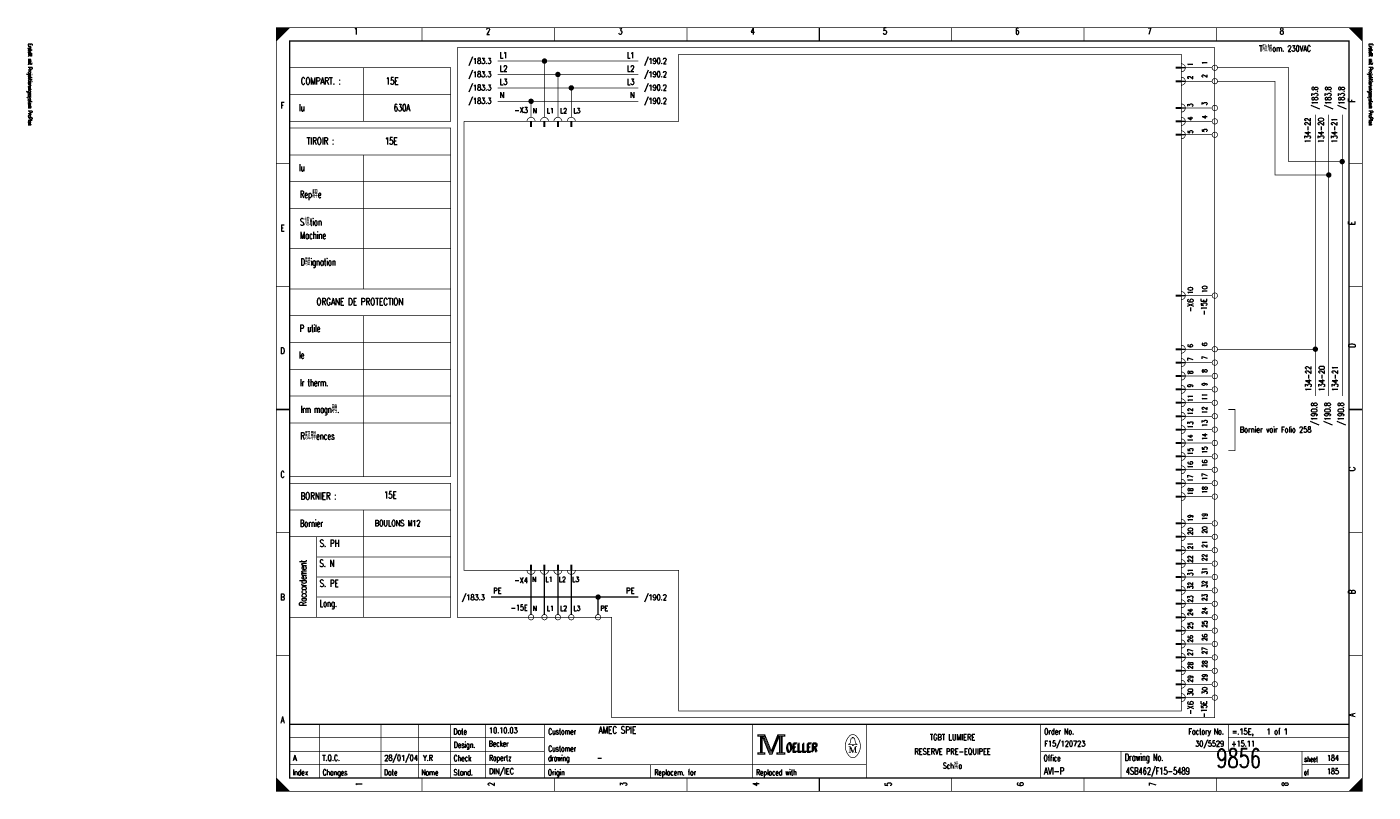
# Model space of a CAD drawing. Header units: centimetres. Extents: x 0 to 491, y -1040 to 69.
# Tile 63 of 181: x 191 to 241, y -720 to -691. Entities that reach past the tile are written whole.
import ezdxf
from ezdxf.enums import TextEntityAlignment as Align

# ---------------------------------------------------------------- set-up
doc = ezdxf.new("R2010")
doc.units = ezdxf.units.CM
doc.header["$MEASUREMENT"] = 0
doc.linetypes.add('GESTRICHELT', pattern=[3.75, 3, -0.75])
doc.linetypes.add('STRICH-PUNKT', pattern=[4.7, 3, -0.75, 0.2, -0.75])
doc.layers.get('0').update_dxf_attribs({"color": 9, "linetype": 'CONTINUOUS'})
doc.layers.add('0L', color=7, linetype='CONTINUOUS')
doc.styles.get("Standard").update_dxf_attribs({"font": 'romans.shx', "bigfont": 'TXT.shx'})

# ---------------------------------------------------------------- blocks, each defined once
blk = doc.blocks.new('BCIRCLE_FILLED')
at = {"color": 0, "linetype": 'Continuous', "const_width": 1, "flags": 128}
blk.add_lwpolyline([(0.5, 0, 1), (-0.5, 0, 1)], format="xyb", close=True, dxfattribs=at)

msp = doc.modelspace()

# ---------------------------------------------------------------- linework, layer by layer
at = {"color": 0, "flags": 128}
for points, const_width in [([(200, -705.75), (200, -691.5), (240.5, -691.5), (240.5, -720), (200, -720), (200, -705.75)], 0.025), ([(200, -691.5), (200.5, -691.5), (200, -692), (200, -691.5)], 0.025), ([(200.025, -691.5), (200.025, -691.975), (200.05, -691.95), (200.05, -691.5), (200.075, -691.5), (200.075, -691.925), (200.1, -691.9), (200.1, -691.5), (200.125, -691.5), (200.125, -691.875), (200.15, -691.85), (200.15, -691.5), (200.175, -691.5), (200.175, -691.825), (200.2, -691.8)], 0.025), ([(200.2, -691.8), (200.2, -691.5), (200.225, -691.5), (200.225, -691.775), (200.25, -691.75), (200.25, -691.5), (200.275, -691.5), (200.275, -691.725), (200.3, -691.7), (200.3, -691.5), (200.325, -691.5), (200.325, -691.675), (200.35, -691.65), (200.35, -691.5), (200.375, -691.5)], 0.025), ([(200.375, -691.5), (200.375, -691.625), (200.4, -691.6), (200.4, -691.5), (200.425, -691.5), (200.425, -691.575), (200.45, -691.55), (200.45, -691.5), (200.475, -691.5), (200.475, -691.525)], 0.025), ([(240, -691.5), (240.5, -692), (240.475, -691.975), (240.475, -691.5), (240.45, -691.5), (240.45, -691.95), (240.425, -691.925), (240.425, -691.5), (240.4, -691.5), (240.4, -691.9), (240.375, -691.875), (240.375, -691.5), (240.35, -691.5), (240.35, -691.85), (240.325, -691.825)], 0.025), ([(240.15, -691.65), (240.15, -691.5), (240.125, -691.5), (240.125, -691.625), (240.1, -691.6), (240.1, -691.5), (240.075, -691.5), (240.075, -691.575), (240.05, -691.55), (240.05, -691.5), (240.025, -691.5), (240.025, -691.525)], 0.025), ([(240.325, -691.825), (240.325, -691.5), (240.3, -691.5), (240.3, -691.8), (240.275, -691.775), (240.275, -691.5), (240.25, -691.5), (240.25, -691.75), (240.225, -691.725), (240.225, -691.5), (240.2, -691.5), (240.2, -691.7), (240.175, -691.675), (240.175, -691.5), (240.15, -691.5)], 0.025), ([(213.5, -692.75), (208.25, -692.75)], 0.025), ([(210, -694.85), (210, -692.75)], 0.025), ([(200.5, -693), (206.5, -693), (206.5, -695), (200.5, -695)], 0.025), ([(213.5, -693.25), (208.25, -693.25)], 0.025), ([(210.5, -694.85), (210.5, -693.25)], 0.025), ([(234.9, -693), (233.9, -693)], 0.025), ([(239.75, -696.5), (237.75, -696.5), (237.75, -693), (235.1, -693)], 0.025), ([(213.5, -693.75), (208.25, -693.75)], 0.025), ([(211, -694.85), (211, -693.75)], 0.025), ([(234.9, -693.5), (233.9, -693.5)], 0.025), ([(239.25, -697), (237.25, -697), (237.25, -693.5), (235.1, -693.5)], 0.025), ([(213.5, -694.25), (208.25, -694.25)], 0.025), ([(209.5, -694.85), (209.5, -694.25)], 0.025), ([(234.9, -694.5), (233.9, -694.5)], 0.025), ([(238.75, -705.25), (238.75, -694.75)], 0.025), ([(239.25, -705.25), (239.25, -694.75)], 0.025), ([(239.75, -705.25), (239.75, -694.75)], 0.025), ([(200.5, -695.25), (206.5, -695.25), (206.5, -708.25)], 0.025), ([(234.9, -695), (233.9, -695)], 0.025), ([(234.9, -695.5), (233.9, -695.5)], 0.025), ([(234.9, -701.5), (233.9, -701.5)], 0.025), ([(234.9, -703.5), (233.9, -703.5)], 0.025), ([(238.75, -703.5), (235.1, -703.5)], 0.025), ([(234.9, -704), (233.9, -704)], 0.025), ([(234.9, -704.5), (233.9, -704.5)], 0.025), ([(234.9, -705), (233.9, -705)], 0.025), ([(234.9, -705.5), (233.9, -705.5)], 0.025), ([(235.5, -705.75), (235.75, -705.75), (235.75, -707.283), (235.5, -707.283)], 0.025), ([(234.9, -706), (233.9, -706)], 0.025), ([(234.9, -706.5), (233.9, -706.5)], 0.025), ([(234.9, -707), (233.9, -707)], 0.025), ([(234.9, -707.5), (233.9, -707.5)], 0.025), ([(234.9, -708), (233.9, -708)], 0.025), ([(200.5, -708.5), (206.5, -708.5), (206.5, -709.5), (200.5, -709.5)], 0.025), ([(234.9, -708.5), (233.9, -708.5)], 0.025), ([(234.9, -709), (233.9, -709)], 0.025), ([(206.5, -710.25), (206.5, -713.5), (200.5, -713.5)], 0.025), ([(234.9, -710), (233.9, -710)], 0.025), ([(234.9, -710.5), (233.9, -710.5)], 0.025), ([(234.9, -711), (233.9, -711)], 0.025), ([(209.5, -713.4), (209.5, -711.9)], 0.05), ([(210, -713.4), (210, -711.9)], 0.05), ([(210.5, -713.4), (210.5, -711.9)], 0.05), ([(211, -713.4), (211, -711.9)], 0.05), ([(234.9, -711.5), (233.9, -711.5)], 0.025), ([(234.9, -712), (233.9, -712)], 0.025), ([(234.9, -712.5), (233.9, -712.5)], 0.025), ([(234.9, -713), (233.9, -713)], 0.025), ([(234.9, -713.5), (233.9, -713.5)], 0.025), ([(234.9, -714), (233.9, -714)], 0.025), ([(234.9, -714.5), (233.9, -714.5)], 0.025), ([(234.9, -715), (233.9, -715)], 0.025), ([(234.9, -715.5), (233.9, -715.5)], 0.025), ([(234.9, -716), (233.9, -716)], 0.025), ([(234.9, -716.5), (233.9, -716.5)], 0.025), ([(217.95, -717.88), (217.95, -717.95), (218.05, -717.95), (218.05, -718.55), (217.95, -718.55), (217.95, -718.62), (218.22, -718.62), (218.22, -718.55), (218.12, -718.55), (218.12, -717.95), (218.22, -717.95), (218.22, -717.88), (217.95, -717.88)], 0.025), ([(218.22, -717.88), (218.46, -718.48), (218.7, -717.88)], 0.025), ([(218.7, -717.88), (218.7, -717.95), (218.8, -717.95), (218.8, -718.55), (218.7, -718.55), (218.7, -718.62), (218.97, -718.62), (218.97, -718.55), (218.87, -718.55), (218.87, -717.95), (218.97, -717.95), (218.97, -717.88), (218.7, -717.88)], 0.025), ([(218.07, -717.93), (218.07, -718.57), (218.1, -718.57), (218.1, -717.93)], 0.025), ([(218.12, -717.95), (218.39, -718.62), (218.49, -718.62), (218.76, -717.95)], 0.025), ([(218.18, -717.95), (218.42, -718.54), (218.46, -718.54)], 0.025), ([(218.22, -717.95), (218.44, -718.51), (218.47, -718.51)], 0.025), ([(218.46, -718.58), (218.49, -718.58), (218.74, -717.95)], 0.025), ([(218.46, -718.54), (218.48, -718.54), (218.72, -717.95)], 0.025), ([(218.76, -717.95), (218.76, -718.55), (218.66, -718.55), (218.66, -718.62), (218.71, -718.62)], 0.025), ([(218.78, -717.93), (218.78, -718.57), (218.83, -718.57), (218.83, -717.93), (218.85, -717.93), (218.85, -718.57)], 0.025), ([(221.48, -718.26), (221.35, -718.26), (221.35, -718.24), (221.4, -718.2), (221.43, -718.04)], 0.025), ([(221.39, -718.33), (221.39, -718.54), (221.35, -718.54)], 0.025), ([(221.39, -718.33), (221.48, -718.54), (221.51, -718.54)], 0.025), ([(221.48, -718.01), (221.48, -717.98), (221.52, -717.98), (221.52, -718.01)], 0.025), ([(221.52, -718.26), (221.65, -718.26), (221.65, -718.24), (221.6, -718.2), (221.57, -718.04)], 0.025), ([(200, -719.5), (200, -720), (200.5, -720), (200, -719.5), (200.025, -719.525), (200.025, -720), (200.05, -720), (200.05, -719.55), (200.075, -719.575), (200.075, -720), (200.1, -720), (200.1, -719.6), (200.125, -719.625), (200.125, -720), (200.15, -720)], 0.025), ([(200.15, -720), (200.15, -719.65), (200.175, -719.675), (200.175, -720), (200.2, -720), (200.2, -719.7), (200.225, -719.725), (200.225, -720), (200.25, -720), (200.25, -719.75), (200.275, -719.775), (200.275, -720), (200.3, -720), (200.3, -719.8), (200.325, -719.825)], 0.025), ([(200.325, -719.825), (200.325, -720), (200.35, -720), (200.35, -719.85), (200.375, -719.875), (200.375, -720), (200.4, -720), (200.4, -719.9), (200.425, -719.925), (200.425, -720), (200.45, -720), (200.45, -719.95), (200.475, -719.975)], 0.025), ([(240.125, -719.875), (240.125, -720), (240.1, -720), (240.1, -719.9), (240.075, -719.925), (240.075, -720), (240.05, -720), (240.05, -719.95), (240.025, -719.975), (240.025, -720)], 0.025), ([(240.3, -720), (240.3, -719.7), (240.275, -719.725), (240.275, -720), (240.25, -720), (240.25, -719.75), (240.225, -719.775), (240.225, -720), (240.2, -720), (240.2, -719.8), (240.175, -719.825), (240.175, -720), (240.15, -720), (240.15, -719.85), (240.125, -719.875)], 0.025), ([(240.475, -719.525), (240.475, -720), (240.45, -720), (240.45, -719.55), (240.425, -719.575), (240.425, -720), (240.4, -720), (240.4, -719.6), (240.375, -719.625), (240.375, -720), (240.35, -720), (240.35, -719.65), (240.325, -719.675), (240.325, -720), (240.3, -720)], 0.025)]:
    msp.add_lwpolyline(points, dxfattribs=dict(at, const_width=const_width))
for points, const_width in [([(200, -691.5), (240.5, -691.5), (240.5, -720), (200, -720)], 0.025), ([(200.5, -692), (240, -692), (240, -719.5), (200.5, -719.5)], 0.05), ([(200.5, -692), (240, -692), (240, -719.5), (200.5, -719.5)], 0.025), ([(233.75, -693.025), (233.55, -693.025), (233.55, -692.975), (233.75, -692.975)], 0.025), ([(233.75, -693.525), (233.55, -693.525), (233.55, -693.475), (233.75, -693.475)], 0.025), ([(233.75, -694.525), (233.55, -694.525), (233.55, -694.475), (233.75, -694.475)], 0.025), ([(209.475, -695), (209.525, -695), (209.525, -695.2), (209.475, -695.2)], 0.025), ([(209.975, -695), (210.025, -695), (210.025, -695.2), (209.975, -695.2)], 0.025), ([(210.475, -695), (210.525, -695), (210.525, -695.2), (210.475, -695.2)], 0.025), ([(210.975, -695), (211.025, -695), (211.025, -695.2), (210.975, -695.2)], 0.025), ([(233.75, -695.025), (233.55, -695.025), (233.55, -694.975), (233.75, -694.975)], 0.025), ([(233.75, -695.525), (233.55, -695.525), (233.55, -695.475), (233.75, -695.475)], 0.025), ([(233.75, -701.525), (233.55, -701.525), (233.55, -701.475), (233.75, -701.475)], 0.025), ([(233.75, -703.525), (233.55, -703.525), (233.55, -703.475), (233.75, -703.475)], 0.025), ([(233.75, -704.025), (233.55, -704.025), (233.55, -703.975), (233.75, -703.975)], 0.025), ([(233.75, -704.525), (233.55, -704.525), (233.55, -704.475), (233.75, -704.475)], 0.025), ([(233.75, -705.025), (233.55, -705.025), (233.55, -704.975), (233.75, -704.975)], 0.025), ([(233.75, -705.525), (233.55, -705.525), (233.55, -705.475), (233.75, -705.475)], 0.025), ([(233.75, -706.025), (233.55, -706.025), (233.55, -705.975), (233.75, -705.975)], 0.025), ([(233.75, -706.525), (233.55, -706.525), (233.55, -706.475), (233.75, -706.475)], 0.025), ([(233.75, -707.025), (233.55, -707.025), (233.55, -706.975), (233.75, -706.975)], 0.025), ([(233.75, -707.525), (233.55, -707.525), (233.55, -707.475), (233.75, -707.475)], 0.025), ([(233.75, -708.025), (233.55, -708.025), (233.55, -707.975), (233.75, -707.975)], 0.025), ([(233.75, -708.525), (233.55, -708.525), (233.55, -708.475), (233.75, -708.475)], 0.025), ([(233.75, -709.025), (233.55, -709.025), (233.55, -708.975), (233.75, -708.975)], 0.025), ([(233.75, -710.025), (233.55, -710.025), (233.55, -709.975), (233.75, -709.975)], 0.025), ([(233.75, -710.525), (233.55, -710.525), (233.55, -710.475), (233.75, -710.475)], 0.025), ([(233.75, -711.025), (233.55, -711.025), (233.55, -710.975), (233.75, -710.975)], 0.025), ([(209.475, -711.75), (209.525, -711.75), (209.525, -711.55), (209.475, -711.55)], 0.025), ([(209.975, -711.75), (210.025, -711.75), (210.025, -711.55), (209.975, -711.55)], 0.025), ([(210.475, -711.75), (210.525, -711.75), (210.525, -711.55), (210.475, -711.55)], 0.025), ([(210.975, -711.75), (211.025, -711.75), (211.025, -711.55), (210.975, -711.55)], 0.025), ([(233.75, -711.525), (233.55, -711.525), (233.55, -711.475), (233.75, -711.475)], 0.025), ([(233.75, -712.025), (233.55, -712.025), (233.55, -711.975), (233.75, -711.975)], 0.025), ([(233.75, -712.525), (233.55, -712.525), (233.55, -712.475), (233.75, -712.475)], 0.025), ([(233.75, -713.025), (233.55, -713.025), (233.55, -712.975), (233.75, -712.975)], 0.025), ([(233.75, -713.525), (233.55, -713.525), (233.55, -713.475), (233.75, -713.475)], 0.025), ([(233.75, -714.025), (233.55, -714.025), (233.55, -713.975), (233.75, -713.975)], 0.025), ([(233.75, -714.525), (233.55, -714.525), (233.55, -714.475), (233.75, -714.475)], 0.025), ([(233.75, -715.025), (233.55, -715.025), (233.55, -714.975), (233.75, -714.975)], 0.025), ([(233.75, -715.525), (233.55, -715.525), (233.55, -715.475), (233.75, -715.475)], 0.025), ([(233.75, -716.025), (233.55, -716.025), (233.55, -715.975), (233.75, -715.975)], 0.025), ([(233.75, -716.525), (233.55, -716.525), (233.55, -716.475), (233.75, -716.475)], 0.025), ([(217.97, -717.9), (218.2, -717.9), (218.2, -717.93), (217.97, -717.93)], 0.025), ([(218.72, -717.9), (218.95, -717.9), (218.95, -717.93), (218.72, -717.93)], 0.025), ([(221.48, -718.26), (221.52, -718.26), (221.52, -718.29), (221.48, -718.29)], 0.025), ([(217.97, -718.57), (218.2, -718.57), (218.2, -718.6), (217.97, -718.6)], 0.025), ([(218.68, -718.57), (218.95, -718.57), (218.95, -718.6), (218.68, -718.6)], 0.025)]:
    msp.add_lwpolyline(points, close=True, dxfattribs=dict(at, const_width=const_width))
at = {"color": 0}
for points, const_width in [([(205.438, -691.5), (205.438, -692)], 0.025), ([(210.375, -691.5), (210.375, -692)], 0.025), ([(215.312, -691.5), (215.312, -692)], 0.025), ([(220.25, -692), (220.25, -691.5)], 0.05), ([(220.25, -691.5), (220.25, -692)], 0.025), ([(225.188, -691.5), (225.188, -692)], 0.025), ([(230.125, -691.5), (230.125, -692)], 0.025), ([(235.062, -691.5), (235.062, -692)], 0.025), ([(203.25, -693), (203.25, -695)], 0.025), ([(233.55, -693), (233.75, -693)], 0.025), ([(233.55, -693.5), (233.75, -693.5)], 0.025), ([(200.5, -694), (206.5, -694)], 0.025), ([(233.55, -694.5), (233.75, -694.5)], 0.025), ([(209.5, -695), (209.5, -695.2)], 0.025), ([(210, -695), (210, -695.2)], 0.025), ([(210.5, -695), (210.5, -695.2)], 0.025), ([(211, -695), (211, -695.2)], 0.025), ([(233.55, -695), (233.75, -695)], 0.025), ([(233.55, -695.5), (233.75, -695.5)], 0.025), ([(200.5, -696.25), (206.5, -696.25)], 0.025), ([(203.25, -696.25), (203.25, -701.25)], 0.025), ([(200, -696.583), (200.5, -696.583)], 0.025), ([(240.5, -696.583), (240, -696.583)], 0.025), ([(200.5, -697.25), (206.5, -697.25)], 0.025), ([(200.5, -698.25), (206.5, -698.25)], 0.025), ([(200.5, -699.75), (206.5, -699.75)], 0.025), ([(200, -701.167), (200.5, -701.167)], 0.025), ([(200.5, -701.25), (206.5, -701.25)], 0.025), ([(240.5, -701.167), (240, -701.167)], 0.025), ([(233.55, -701.5), (233.75, -701.5)], 0.025), ([(200.5, -702.25), (206.5, -702.25)], 0.025), ([(203.25, -702.25), (203.25, -708.25)], 0.025), ([(200.5, -703.25), (206.5, -703.25)], 0.025), ([(233.55, -703.5), (233.75, -703.5)], 0.025), ([(200.5, -704.25), (206.5, -704.25)], 0.025), ([(233.55, -704), (233.75, -704)], 0.025), ([(233.55, -704.5), (233.75, -704.5)], 0.025), ([(200.5, -705.25), (206.5, -705.25)], 0.025), ([(233.55, -705), (233.75, -705)], 0.025), ([(200.5, -705.75), (200, -705.75)], 0.05), ([(200, -705.75), (200.5, -705.75)], 0.025), ([(233.55, -705.5), (233.75, -705.5)], 0.025), ([(240, -705.75), (240.5, -705.75)], 0.05), ([(240.5, -705.75), (240, -705.75)], 0.025), ([(200.5, -706.25), (206.5, -706.25)], 0.025), ([(233.55, -706), (233.75, -706)], 0.025), ([(233.55, -706.5), (233.75, -706.5)], 0.025), ([(233.55, -707), (233.75, -707)], 0.025), ([(233.55, -707.5), (233.75, -707.5)], 0.025), ([(200.5, -708.25), (206.5, -708.25)], 0.025), ([(233.55, -708), (233.75, -708)], 0.025), ([(233.55, -708.5), (233.75, -708.5)], 0.025), ([(233.55, -709), (233.75, -709)], 0.025), ([(203.25, -709.5), (203.25, -713.5)], 0.025), ([(206.5, -709.5), (206.5, -710.25)], 0.025), ([(200, -710.333), (200.5, -710.333)], 0.025), ([(233.55, -710), (233.75, -710)], 0.025), ([(240.5, -710.333), (240, -710.333)], 0.025), ([(200.5, -710.5), (206.5, -710.5)], 0.025), ([(201.5, -710.5), (201.5, -713.5)], 0.025), ([(233.55, -710.5), (233.75, -710.5)], 0.025), ([(201.5, -711.25), (206.5, -711.25)], 0.025), ([(233.55, -711), (233.75, -711)], 0.025), ([(209.5, -711.55), (209.5, -711.75)], 0.025), ([(210, -711.55), (210, -711.75)], 0.025), ([(210.5, -711.55), (210.5, -711.75)], 0.025), ([(211, -711.55), (211, -711.75)], 0.025), ([(233.55, -711.5), (233.75, -711.5)], 0.025), ([(201.5, -712), (206.5, -712)], 0.025), ([(233.55, -712), (233.75, -712)], 0.025), ([(201.5, -712.75), (206.5, -712.75)], 0.025), ([(233.55, -712.5), (233.75, -712.5)], 0.025), ([(233.55, -713), (233.75, -713)], 0.025), ([(233.55, -713.5), (233.75, -713.5)], 0.025), ([(233.55, -714), (233.75, -714)], 0.025), ([(233.55, -714.5), (233.75, -714.5)], 0.025), ([(200, -714.917), (200.5, -714.917)], 0.025), ([(233.55, -715), (233.75, -715)], 0.025), ([(240.5, -714.917), (240, -714.917)], 0.025), ([(233.55, -715.5), (233.75, -715.5)], 0.025), ([(233.55, -716), (233.75, -716)], 0.025), ([(233.55, -716.5), (233.75, -716.5)], 0.025), ([(240, -717.5), (200.5, -717.5)], 0.05), ([(201.6, -719.5), (201.6, -717.5)], 0.025), ([(203.9, -719.5), (203.9, -717.5)], 0.025), ([(205.3, -719.5), (205.3, -717.5)], 0.025), ([(206.5, -717.5), (206.5, -719.5)], 0.025), ([(207.8, -717.5), (207.8, -719.5)], 0.025), ([(210, -717.5), (210, -719.5)], 0.025), ([(217.75, -717.5), (217.75, -719.5)], 0.025), ([(222, -717.5), (222, -719.5)], 0.025), ([(228.5, -717.5), (228.5, -719.5)], 0.025), ([(235.5, -717.5), (235.5, -718.5)], 0.025), ([(200.5, -718), (210, -718)], 0.025), ([(218.15, -717.95), (218.4, -718.58)], 0.025), ([(218.47, -718.51), (218.7, -717.94)], 0.025), ([(221.35, -718.33), (221.42, -718.33)], 0.025), ([(221.42, -718.33), (221.51, -718.54)], 0.025), ([(221.46, -718.01), (221.55, -718.01)], 0.025), ([(221.51, -718.54), (221.59, -718.33)], 0.025), ([(221.59, -718.54), (221.59, -718.33)], 0.025), ([(221.59, -718.33), (221.65, -718.33)], 0.025), ([(221.61, -718.33), (221.61, -718.54)], 0.025), ([(235.5, -718), (240, -718)], 0.025), ([(200.5, -718.5), (210, -718.5)], 0.025), ([(218.4, -718.58), (218.46, -718.58)], 0.025), ([(221.39, -718.54), (221.43, -718.54)], 0.025), ([(221.65, -718.54), (221.57, -718.54)], 0.025), ([(228.5, -718.5), (240, -718.5)], 0.025), ([(231.5, -718.5), (231.5, -719.5)], 0.025), ([(238.25, -718.5), (238.25, -719.5)], 0.025), ([(200.5, -719), (222, -719)], 0.025), ([(213.95, -719), (213.95, -719.5)], 0.025), ([(238.25, -719), (240, -719)], 0.025), ([(205.438, -720), (205.438, -719.5)], 0.025), ([(210.375, -720), (210.375, -719.5)], 0.025), ([(215.312, -720), (215.312, -719.5)], 0.025), ([(220.25, -719.5), (220.25, -720)], 0.05), ([(220.25, -720), (220.25, -719.5)], 0.025), ([(225.188, -720), (225.188, -719.5)], 0.025), ([(230.125, -720), (230.125, -719.5)], 0.025), ([(235.062, -720), (235.062, -719.5)], 0.025), ([(240.5, -719.5), (240, -720)], 0.025), ([(200.475, -720), (200.475, -719.975)], 0.025)]:
    msp.add_lwpolyline(points, dxfattribs=dict(at, const_width=const_width))
at = {"color": 0, "linetype": 'GESTRICHELT', "const_width": 0.025, "flags": 128}
for points in [[(206.75, -692.25), (235, -692.25), (235, -717.25), (212.5, -717.25), (212.5, -713.5), (206.75, -713.5), (206.75, -692.25)], [(207, -695), (215, -695), (215, -692.5), (233.75, -692.5), (233.75, -697.5)], [(233.75, -700.75), (233.75, -717), (215, -717), (215, -711.75), (207, -711.75), (207, -695)]]:
    msp.add_lwpolyline(points, dxfattribs=at)
at = {"color": 0, "const_width": 0.025, "flags": 128}
for points in [[(233.75, -693.15, 1), (233.75, -692.85, 1)], [(233.75, -693.65, 1), (233.75, -693.35, 1)], [(233.75, -694.65, 1), (233.75, -694.35, 1)], [(209.65, -695, 1), (209.35, -695, 1)], [(210.15, -695, 1), (209.85, -695, 1)], [(210.65, -695, 1), (210.35, -695, 1)], [(211.15, -695, 1), (210.85, -695, 1)], [(233.75, -695.15, 1), (233.75, -694.85, 1)], [(233.75, -695.65, 1), (233.75, -695.35, 1)], [(233.75, -701.65, 1), (233.75, -701.35, 1)], [(233.75, -703.65, 1), (233.75, -703.35, 1)], [(233.75, -704.15, 1), (233.75, -703.85, 1)], [(233.75, -704.65, 1), (233.75, -704.35, 1)], [(233.75, -705.15, 1), (233.75, -704.85, 1)], [(233.75, -705.65, 1), (233.75, -705.35, 1)], [(233.75, -706.15, 1), (233.75, -705.85, 1)], [(233.75, -706.65, 1), (233.75, -706.35, 1)], [(233.75, -707.15, 1), (233.75, -706.85, 1)], [(233.75, -707.65, 1), (233.75, -707.35, 1)], [(233.75, -708.15, 1), (233.75, -707.85, 1)], [(233.75, -708.65, 1), (233.75, -708.35, 1)], [(233.75, -709.15, 1), (233.75, -708.85, 1)], [(233.75, -710.15, 1), (233.75, -709.85, 1)], [(233.75, -710.65, 1), (233.75, -710.35, 1)], [(233.75, -711.15, 1), (233.75, -710.85, 1)], [(233.75, -711.65, 1), (233.75, -711.35, 1)], [(209.35, -711.75, 1), (209.65, -711.75, 1)], [(209.85, -711.75, 1), (210.15, -711.75, 1)], [(210.35, -711.75, 1), (210.65, -711.75, 1)], [(210.85, -711.75, 1), (211.15, -711.75, 1)], [(233.75, -712.15, 1), (233.75, -711.85, 1)], [(233.75, -712.65, 1), (233.75, -712.35, 1)], [(233.75, -713.15, 1), (233.75, -712.85, 1)], [(233.75, -713.65, 1), (233.75, -713.35, 1)], [(233.75, -714.15, 1), (233.75, -713.85, 1)], [(233.75, -714.65, 1), (233.75, -714.35, 1)], [(233.75, -715.15, 1), (233.75, -714.85, 1)], [(233.75, -715.65, 1), (233.75, -715.35, 1)], [(233.75, -716.15, 1), (233.75, -715.85, 1)], [(233.75, -716.65, 1), (233.75, -716.35, 1)], [(221.649, -717.96, 0.530775), (221.351, -717.959, 0.530775)], [(221.35, -717.961, 0.373815), (221.349, -718.657, 0.373815)], [(221.46, -718.01, 0.414214), (221.43, -718.04, 0.414214)], [(221.57, -718.04, 0.414214), (221.54, -718.01, 0.414214)], [(221.65, -718.66, 0.378582), (221.646, -717.956, 0.378582)], [(221.35, -718.66, 0.532213), (221.649, -718.661, 0.532213)]]:
    msp.add_lwpolyline(points, format="xyb", dxfattribs=at)
for points in [[(235.1, -693, 1), (234.9, -693, 1)], [(235.1, -693.5, 1), (234.9, -693.5, 1)], [(235.1, -694.5, 1), (234.9, -694.5, 1)], [(235.1, -695, 1), (234.9, -695, 1)], [(235.1, -695.5, 1), (234.9, -695.5, 1)], [(235.1, -701.5, 1), (234.9, -701.5, 1)], [(235.1, -703.5, 1), (234.9, -703.5, 1)], [(235.1, -704, 1), (234.9, -704, 1)], [(235.1, -704.5, 1), (234.9, -704.5, 1)], [(235.1, -705, 1), (234.9, -705, 1)], [(235.1, -705.5, 1), (234.9, -705.5, 1)], [(235.1, -706, 1), (234.9, -706, 1)], [(235.1, -706.5, 1), (234.9, -706.5, 1)], [(235.1, -707, 1), (234.9, -707, 1)], [(235.1, -707.5, 1), (234.9, -707.5, 1)], [(235.1, -708, 1), (234.9, -708, 1)], [(235.1, -708.5, 1), (234.9, -708.5, 1)], [(235.1, -709, 1), (234.9, -709, 1)], [(235.1, -710, 1), (234.9, -710, 1)], [(235.1, -710.5, 1), (234.9, -710.5, 1)], [(235.1, -711, 1), (234.9, -711, 1)], [(235.1, -711.5, 1), (234.9, -711.5, 1)], [(235.1, -712, 1), (234.9, -712, 1)], [(235.1, -712.5, 1), (234.9, -712.5, 1)], [(235.1, -713, 1), (234.9, -713, 1)], [(209.6, -713.5, 1), (209.4, -713.5, 1)], [(210.1, -713.5, 1), (209.9, -713.5, 1)], [(210.6, -713.5, 1), (210.4, -713.5, 1)], [(211.1, -713.5, 1), (210.9, -713.5, 1)], [(212.1, -713.5, 1), (211.9, -713.5, 1)], [(235.1, -713.5, 1), (234.9, -713.5, 1)], [(235.1, -714, 1), (234.9, -714, 1)], [(235.1, -714.5, 1), (234.9, -714.5, 1)], [(235.1, -715, 1), (234.9, -715, 1)], [(235.1, -715.5, 1), (234.9, -715.5, 1)], [(235.1, -716, 1), (234.9, -716, 1)], [(235.1, -716.5, 1), (234.9, -716.5, 1)]]:
    msp.add_lwpolyline(points, format="xyb", close=True, dxfattribs=at)
at = {"color": 0, "linetype": 'GESTRICHELT', "const_width": 0.025}
msp.add_lwpolyline([(233.75, -700.75), (233.75, -697.25)], dxfattribs=at)
at = {"color": 0, "linetype": 'STRICH-PUNKT', "const_width": 0.05, "flags": 128}
for points in [[(213.5, -712.75), (208, -712.75)], [(212, -713.4), (212, -712.75)]]:
    msp.add_lwpolyline(points, dxfattribs=at)
at = {"layer": '0L', "color": 0}
for points in [[(233.895, -692.975), (233.755, -692.975), (233.895, -693.025), (233.755, -693.025)], [(233.895, -693.475), (233.755, -693.475), (233.895, -693.525), (233.755, -693.525)], [(233.895, -694.475), (233.755, -694.475), (233.895, -694.525), (233.755, -694.525)], [(233.895, -694.975), (233.755, -694.975), (233.895, -695.025), (233.755, -695.025)], [(233.895, -695.475), (233.755, -695.475), (233.895, -695.525), (233.755, -695.525)], [(233.895, -701.475), (233.755, -701.475), (233.895, -701.525), (233.755, -701.525)], [(233.895, -703.475), (233.755, -703.475), (233.895, -703.525), (233.755, -703.525)], [(233.895, -703.975), (233.755, -703.975), (233.895, -704.025), (233.755, -704.025)], [(233.895, -704.475), (233.755, -704.475), (233.895, -704.525), (233.755, -704.525)], [(233.895, -704.975), (233.755, -704.975), (233.895, -705.025), (233.755, -705.025)], [(233.895, -705.475), (233.755, -705.475), (233.895, -705.525), (233.755, -705.525)], [(233.895, -705.975), (233.755, -705.975), (233.895, -706.025), (233.755, -706.025)], [(233.895, -706.475), (233.755, -706.475), (233.895, -706.525), (233.755, -706.525)], [(233.895, -706.975), (233.755, -706.975), (233.895, -707.025), (233.755, -707.025)], [(233.895, -707.475), (233.755, -707.475), (233.895, -707.525), (233.755, -707.525)], [(233.895, -707.975), (233.755, -707.975), (233.895, -708.025), (233.755, -708.025)], [(233.895, -708.475), (233.755, -708.475), (233.895, -708.525), (233.755, -708.525)], [(233.895, -708.975), (233.755, -708.975), (233.895, -709.025), (233.755, -709.025)], [(233.895, -709.975), (233.755, -709.975), (233.895, -710.025), (233.755, -710.025)], [(233.895, -710.475), (233.755, -710.475), (233.895, -710.525), (233.755, -710.525)], [(233.895, -710.975), (233.755, -710.975), (233.895, -711.025), (233.755, -711.025)], [(209.475, -711.755), (209.525, -711.755), (209.475, -711.895), (209.525, -711.895)], [(209.975, -711.755), (210.025, -711.755), (209.975, -711.895), (210.025, -711.895)], [(210.475, -711.755), (210.525, -711.755), (210.475, -711.895), (210.525, -711.895)], [(210.975, -711.755), (211.025, -711.755), (210.975, -711.895), (211.025, -711.895)], [(233.895, -711.475), (233.755, -711.475), (233.895, -711.525), (233.755, -711.525)], [(233.895, -711.975), (233.755, -711.975), (233.895, -712.025), (233.755, -712.025)], [(233.895, -712.475), (233.755, -712.475), (233.895, -712.525), (233.755, -712.525)], [(233.895, -712.975), (233.755, -712.975), (233.895, -713.025), (233.755, -713.025)], [(233.895, -713.475), (233.755, -713.475), (233.895, -713.525), (233.755, -713.525)], [(233.895, -713.975), (233.755, -713.975), (233.895, -714.025), (233.755, -714.025)], [(233.895, -714.475), (233.755, -714.475), (233.895, -714.525), (233.755, -714.525)], [(233.895, -714.975), (233.755, -714.975), (233.895, -715.025), (233.755, -715.025)], [(233.895, -715.475), (233.755, -715.475), (233.895, -715.525), (233.755, -715.525)], [(233.895, -715.975), (233.755, -715.975), (233.895, -716.025), (233.755, -716.025)], [(233.895, -716.475), (233.755, -716.475), (233.895, -716.525), (233.755, -716.525)]]:
    msp.add_solid(points, dxfattribs=at)

# ---------------------------------------------------------------- block references
at = {"color": 0, "xscale": 0.1, "yscale": 0.1, "zscale": 0.1}
for p in [(210, -692.75), (210.5, -693.25), (211, -693.75), (209.5, -694.25), (239.75, -696.5), (239.25, -697), (238.75, -703.5), (212, -712.75)]:
    msp.add_blockref('BCIRCLE_FILLED', p, dxfattribs=at)

# ---------------------------------------------------------------- texts
at = {"color": 0}
for s, height, width, p in [('1', 0.238, 0.672, (202.965, -691.514)), ('2', 0.238, 0.672, (207.899, -691.514)), ('3', 0.238, 0.672, (212.832, -691.514)), ('4', 0.238, 0.672, (217.766, -691.514)), ('5', 0.238, 0.672, (222.699, -691.514)), ('6', 0.238, 0.672, (227.632, -691.514)), ('7', 0.238, 0.672, (232.566, -691.514)), ('8', 0.238, 0.672, (237.499, -691.514)), ('F', 0.238, 0.76, (200.233, -694.283)), ('E', 0.238, 0.76, (200.233, -698.861)), ('D', 0.238, 0.76, (200.233, -703.439)), ('Bornier voir Folio 258', 0.21431, 0.754667, (237.269, -706.392)), ('C', 0.238, 0.76, (200.233, -708.053)), ('B', 0.238, 0.76, (200.233, -712.632)), ('A', 0.238, 0.76, (200.233, -717.21)), ('TGBT LUMIERE', 0.21431, 0.754667, (225.219, -717.87)), ('RESERVE PRE-EQUIPEE', 0.21431, 0.753263, (225.219, -718.403)), ('Sch駑a', 0.2143, 0.626667, (225.219, -718.935))]:
    msp.add_text(s, height=height, dxfattribs=dict(at, width=width)).set_placement(p, align=Align.TOP_CENTER)
for s, height, rotation, width, p in [('Erstellt mit Projektierungssystem ProPlan', 0.14288, 270, 0.622634, (190.702, -692.094)), ('Erstellt mit Projektierungssystem ProPlan', 0.14288, 270, 0.622634, (240.702, -692.094)), ('1', 0.191, 90, 0.672, (234.771, -692.879)), ('2', 0.191, 90, 0.672, (234.771, -693.376)), ('3', 0.191, 90, 0.672, (234.771, -694.405)), ('4', 0.191, 90, 0.672, (234.771, -694.902)), ('5', 0.191, 90, 0.672, (234.771, -695.399)), ('10', 0.1905, 90, 0.672, (234.776, -701.397)), ('6', 0.191, 90, 0.672, (234.771, -703.385)), ('7', 0.191, 90, 0.672, (234.771, -703.882)), ('8', 0.191, 90, 0.672, (234.771, -704.378)), ('9', 0.191, 90, 0.672, (234.771, -704.875)), ('134-22', 0.2143, 90, 0.676, (238.663, -705.076)), ('134-20', 0.2143, 90, 0.676, (239.16, -705.076)), ('134-21', 0.2143, 90, 0.676, (239.657, -705.076)), ('11', 0.1905, 90, 0.672, (234.776, -705.408)), ('12', 0.1905, 90, 0.672, (234.776, -705.905)), ('13', 0.1905, 90, 0.672, (234.776, -706.401)), ('14', 0.1905, 90, 0.672, (234.776, -706.898)), ('15', 0.1905, 90, 0.672, (234.776, -707.395)), ('16', 0.1905, 90, 0.672, (234.776, -707.892)), ('17', 0.1905, 90, 0.672, (234.776, -708.389)), ('18', 0.1905, 90, 0.672, (234.776, -708.886)), ('19', 0.1905, 90, 0.672, (234.776, -709.88)), ('20', 0.1905, 90, 0.672, (234.776, -710.377)), ('21', 0.1905, 90, 0.672, (234.776, -710.909)), ('22', 0.1905, 90, 0.672, (234.776, -711.406)), ('Raccordement', 0.26194, 90, 0.613333, (201.204, -713.076)), ('31', 0.1905, 90, 0.672, (234.776, -711.903)), ('32', 0.1905, 90, 0.672, (234.776, -712.4)), ('23', 0.1905, 90, 0.672, (234.776, -712.896)), ('24', 0.1905, 90, 0.672, (234.776, -713.393)), ('25', 0.1905, 90, 0.672, (234.776, -713.89)), ('26', 0.1905, 90, 0.672, (234.776, -714.387)), ('27', 0.1905, 90, 0.672, (234.776, -714.884)), ('28', 0.1905, 90, 0.672, (234.776, -715.381)), ('29', 0.1905, 90, 0.672, (234.776, -715.878)), ('30', 0.1905, 90, 0.672, (234.776, -716.375))]:
    msp.add_text(s, height=height, rotation=rotation, dxfattribs=dict(at, width=width)).set_placement(p, align=Align.BOTTOM_LEFT)
for s, height, width, p in [('T駘馗om. 230VAC', 0.21431, 0.669867, (236.652, -692.174)), ('L1', 0.2143, 0.716, (208.335, -692.423)), ('/190.2', 0.2143, 0.68, (213.709, -692.636)), ('L2', 0.2143, 0.716, (208.335, -692.92)), ('/190.2', 0.2143, 0.68, (213.709, -693.133)), ('COMPART. :', 0.2619, 0.7408, (200.912, -693.367)), ('15E', 0.2619, 0.701333, (204.089, -693.367)), ('L3', 0.2143, 0.716, (208.335, -693.417)), ('/190.2', 0.2143, 0.68, (213.709, -693.63)), ('N', 0.214, 0.76, (208.332, -693.913)), ('/190.2', 0.2143, 0.68, (213.709, -694.126)), ('Iu', 0.2619, 0.68, (200.847, -694.361)), ('630A', 0.2619, 0.694, (204.381, -694.361)), ('TIROIR :', 0.2619, 0.744, (201.135, -695.603)), ('15E', 0.2619, 0.701333, (204.054, -695.603)), ('Iu', 0.2619, 0.68, (200.847, -696.597)), ('Rep駻e', 0.2619, 0.626667, (200.878, -697.59)), ('S馗tion', 0.2619, 0.622857, (200.881, -698.62)), ('Machine', 0.2619, 0.622857, (200.887, -699.117)), ('D駸ignation', 0.2619, 0.614545, (200.905, -700.11)), ('ORGANE DE PROTECTION', 0.26194, 0.7536, (201.497, -701.601)), ('P utile', 0.2619, 0.636571, (200.874, -702.595)), ('Ie', 0.2619, 0.68, (200.847, -703.589)), ('Ir therm.', 0.2619, 0.639111, (200.884, -704.618)), ('Irm magn騁.', 0.2619, 0.632, (200.907, -705.612)), ('R馭駻ences', 0.2619, 0.616, (200.901, -706.605)), ('BORNIER :', 0.2619, 0.745778, (200.901, -708.841)), ('15E', 0.2619, 0.701333, (204.018, -708.806)), ('Bornier', 0.2619, 0.622857, (200.878, -709.871)), ('BOULONS M12', 0.21431, 0.738182, (203.673, -709.885)), ('S. PH', 0.2619, 0.7344, (201.615, -710.616)), ('S. N', 0.2619, 0.728, (201.606, -711.361)), ('S. PE', 0.2619, 0.7344, (201.615, -712.107)), ('N', 0.191, 0.76, (209.538, -711.993)), ('L1', 0.1905, 0.716, (210.038, -711.993)), ('L2', 0.1905, 0.716, (210.535, -711.993)), ('L3', 0.1905, 0.716, (211.032, -711.993)), ('Long.', 0.2619, 0.6512, (201.615, -712.852)), ('PE', 0.2143, 0.76, (208.089, -712.405)), ('/190.2', 0.2143, 0.68, (213.709, -712.653)), ('Date', 0.2143, 0.64, (206.605, -717.658)), ('Customer', 0.2143, 0.62, (210.14, -717.658)), ('Order No.', 0.2143, 0.656889, (228.633, -717.658)), ('=.15E,    1 of 1', 0.21431, 0.682, (235.642, -717.658)), ('Design.', 0.2143, 0.636571, (206.619, -718.154)), ('Customer', 0.2143, 0.62, (210.14, -718.296)), ('OELLER', 0.3096, 0.76, (218.996, -718.225)), ('OELLER', 0.3096, 0.76, (218.996, -718.225)), ('OELLER', 0.3096, 0.76, (219.032, -718.19)), ('Check', 0.2143, 0.632, (206.612, -718.651)), ('drawing', 0.2143, 0.6, (210.133, -718.651)), ('Office', 0.2143, 0.626667, (228.615, -718.651)), ('Drawing No.', 0.26194, 0.646545, (231.643, -718.602)), ('sheet', 0.1905, 0.6, (238.338, -718.701)), ('Index', 0.2143, 0.632, (200.609, -719.184)), ('Changes', 0.2143, 0.622857, (201.726, -719.184)), ('Date', 0.2143, 0.64, (204.015, -719.184)), ('Name', 0.2143, 0.64, (205.404, -719.184)), ('Stand.', 0.2143, 0.642667, (206.612, -719.184)), ('Origin', 0.2143, 0.626667, (210.127, -719.184)), ('Replacem. for', 0.21431, 0.627077, (214.097, -719.184)), ('Replaced with', 0.21431, 0.619692, (217.895, -719.184)), ('of', 0.1905, 0.6, (238.323, -719.198))]:
    msp.add_text(s, height=height, dxfattribs=dict(at, width=width)).set_placement(p, align=Align.TOP_LEFT)
for s, height, width, p in [('/183.3', 0.2143, 0.68, (208.023, -692.636)), ('L1', 0.2143, 0.716, (213.357, -692.423)), ('/183.3', 0.2143, 0.68, (208.023, -693.133)), ('L2', 0.2143, 0.716, (213.357, -692.92)), ('/183.3', 0.2143, 0.68, (208.023, -693.63)), ('L3', 0.2143, 0.716, (213.357, -693.417)), ('/183.3', 0.2143, 0.68, (208.023, -694.126)), ('N', 0.214, 0.76, (213.359, -693.913)), ('-X4', 0.2143, 0.709333, (209.379, -712.014)), ('/183.3', 0.2143, 0.68, (207.775, -712.653)), ('PE', 0.2143, 0.76, (213.356, -712.405)), ('Factory No.', 0.21431, 0.646545, (235.335, -717.658))]:
    msp.add_text(s, height=height, dxfattribs=dict(at, width=width)).set_placement(p, align=Align.TOP_RIGHT)
for s, height, width, p in [('1', 0.191, 0.672, (233.99, -692.934)), ('2', 0.191, 0.672, (233.99, -693.431)), ('/183.8', 0.2143, 0.68, (238.624, -694.552)), ('/183.8', 0.2143, 0.68, (239.121, -694.552)), ('/183.8', 0.2143, 0.68, (239.618, -694.552)), ('F', 0.238, 0.76, (239.991, -694.283)), ('3', 0.191, 0.672, (233.99, -694.46)), ('4', 0.191, 0.672, (233.99, -694.957)), ('5', 0.191, 0.672, (233.99, -695.454)), ('E', 0.238, 0.76, (239.991, -698.861)), ('10', 0.1905, 0.672, (233.995, -701.452)), ('6', 0.191, 0.672, (233.99, -703.439)), ('D', 0.238, 0.76, (239.992, -703.439)), ('7', 0.191, 0.672, (233.99, -703.936)), ('8', 0.191, 0.672, (233.99, -704.433)), ('9', 0.191, 0.672, (233.99, -704.93)), ('11', 0.1905, 0.672, (233.995, -705.463)), ('12', 0.1905, 0.672, (233.995, -705.959)), ('13', 0.1905, 0.672, (233.995, -706.456)), ('14', 0.1905, 0.672, (233.995, -706.953)), ('15', 0.1905, 0.672, (233.995, -707.45)), ('16', 0.1905, 0.672, (233.995, -707.947)), ('17', 0.1905, 0.672, (233.995, -708.444)), ('C', 0.238, 0.76, (239.992, -708.053)), ('18', 0.1905, 0.672, (233.995, -708.941)), ('19', 0.1905, 0.672, (233.995, -709.934)), ('20', 0.1905, 0.672, (233.995, -710.431)), ('21', 0.1905, 0.672, (233.995, -710.964)), ('22', 0.1905, 0.672, (233.995, -711.461)), ('31', 0.1905, 0.672, (233.995, -711.958)), ('32', 0.1905, 0.672, (233.995, -712.454)), ('23', 0.1905, 0.672, (233.995, -712.951)), ('B', 0.238, 0.76, (239.991, -712.632)), ('24', 0.1905, 0.672, (233.995, -713.448)), ('25', 0.1905, 0.672, (233.995, -713.945)), ('26', 0.1905, 0.672, (233.995, -714.442)), ('27', 0.1905, 0.672, (233.995, -714.939)), ('28', 0.1905, 0.672, (233.995, -715.436)), ('29', 0.1905, 0.672, (233.995, -715.933)), ('30', 0.1905, 0.672, (233.995, -716.43)), ('A', 0.238, 0.76, (239.991, -717.21))]:
    msp.add_text(s, height=height, rotation=90, dxfattribs=dict(at, width=width)).set_placement(p, align=Align.TOP_LEFT)
for s, width, p in [('-X3', 0.709333, (209.379, -694.751)), ('-15E', 0.7, (209.375, -713.313)), ('30/5529', 0.675429, (235.346, -718.389))]:
    msp.add_text(s, height=0.2143, dxfattribs=dict(at, width=width)).set_placement(p, align=Align.BOTTOM_RIGHT)
for s, height, width, p in [('N', 0.191, 0.76, (209.565, -694.755)), ('L1', 0.1905, 0.716, (210.082, -694.755)), ('L2', 0.1905, 0.716, (210.579, -694.755)), ('L3', 0.1905, 0.716, (211.076, -694.755)), ('N', 0.191, 0.76, (209.565, -713.318)), ('L1', 0.1905, 0.716, (210.082, -713.318)), ('L2', 0.1905, 0.716, (210.579, -713.318)), ('L3', 0.1905, 0.716, (211.076, -713.318)), ('PE', 0.1905, 0.76, (212.083, -713.318)), ('10.10.03', 0.2143, 0.678, (207.934, -717.892)), ('AMEC SPIE', 0.2619, 0.752889, (212.016, -717.923)), ('Becker', 0.2143, 0.626667, (207.927, -718.389)), ('F15/120723', 0.2143, 0.6832, (228.639, -718.389)), ('9856', 0.7, 0.6928, (235.058, -719.322)), ('+15.11', 0.2143, 0.68, (235.611, -718.389)), ('A', 0.214, 0.76, (200.621, -718.921)), ('T.Q.C.', 0.2143, 0.728, (201.716, -718.921)), ('28/01/04', 0.2143, 0.678, (204.029, -718.921)), ('Y.R', 0.2143, 0.738667, (205.467, -718.921)), ('Ropertz', 0.2143, 0.622857, (207.932, -718.921)), ('-', 0.214, 0.696, (211.965, -718.921)), ('184', 0.2143, 0.672, (239.177, -718.921)), ('DIN/IEC', 0.2143, 0.750857, (207.935, -719.418)), ('AVI-P', 0.2619, 0.7472, (228.624, -719.449)), ('4SB462/F15-5489', 0.26194, 0.6928, (231.679, -719.449)), ('185', 0.2143, 0.672, (239.177, -719.418))]:
    msp.add_text(s, height=height, dxfattribs=dict(at, width=width)).set_placement(p, align=Align.BOTTOM_LEFT)
for s, width, p in [('134-22', 0.676, (238.635, -694.858)), ('134-20', 0.676, (239.132, -694.858)), ('134-21', 0.676, (239.629, -694.858)), ('-15E', 0.7, (234.766, -701.601)), ('-15E', 0.7, (234.766, -716.614))]:
    msp.add_text(s, height=0.2143, rotation=90, dxfattribs=dict(at, width=width)).set_placement(p, align=Align.BOTTOM_RIGHT)
for s, width, p in [('-X6', 0.709333, (233.985, -701.615)), ('/190.8', 0.68, (238.599, -705.484)), ('/190.8', 0.68, (239.096, -705.484)), ('/190.8', 0.68, (239.593, -705.484)), ('-X6', 0.709333, (233.985, -716.628))]:
    msp.add_text(s, height=0.2143, rotation=90, dxfattribs=dict(at, width=width)).set_placement(p, align=Align.TOP_RIGHT)
at = {"color": 0, "width": 0.672}
for s, p in [('1', (202.965, -719.73)), ('2', (207.899, -719.73)), ('3', (212.832, -719.73)), ('4', (217.766, -719.73)), ('5', (222.699, -719.73)), ('6', (227.632, -719.73)), ('7', (232.566, -719.73)), ('8', (237.499, -719.73))]:
    msp.add_text(s, height=0.238, rotation=90, dxfattribs=at).set_placement(p, align=Align.TOP_CENTER)

doc.saveas('drawing.dxf')
